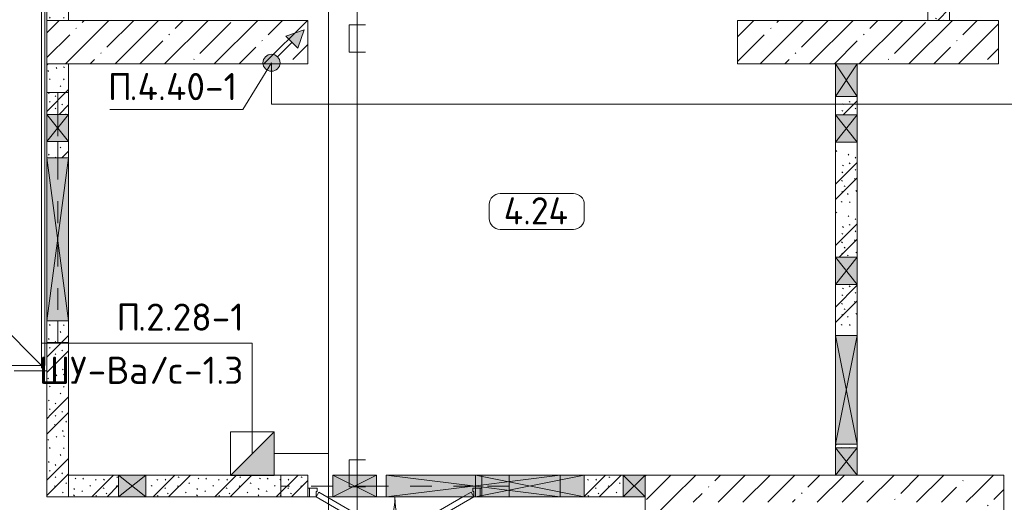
# Model space of a CAD drawing. Header units: millimetres. Extents: x -32229 to 169101, y -13689 to 125138.
# Tile 217 of 256: x 88955 to 98008, y 35615 to 40056. Entities that reach past the tile are written whole.
import ezdxf

# ---------------------------------------------------------------- set-up
doc = ezdxf.new("R2010")
doc.units = ezdxf.units.MM
doc.linetypes.add('3_ Штрих_ 1 х 1 мм', pattern=[400, 200, -200])
for name, color, linetype, lineweight in [('A-____-NOTE-TEXT', 5, 'Continuous', 18), ('A-AREA-____-IDEN', 7, 'Continuous', 9), ('A-DETL-____-THIN', 7, 'Continuous', 9), ('A-DOOR-____-MCUT', 7, 'Continuous', 9), ('A-DOOR-____-OTLN', 7, 'Continuous', 18), ('A-DOOR-FRAM-MCUT', 7, 'Continuous', 9), ('A-FLOR-____-OTLN', 7, 'Continuous', 18), ('A-GENM-____-OTLN', 7, 'Continuous', 18), ('A-GLAZ-____-MCUT', 7, 'Continuous', 9), ('A-GLAZ-____-OTLN', 7, 'Continuous', 18), ('A-WALL-____-MCUT', 7, 'Continuous', 40), ('A-WALL-____-PATT', 7, 'Continuous', 40), ('G-____-____-TEXT', 7, 'Continuous', 9), ('I-WALL-____-MCUT', 7, 'Continuous', 40), ('S-BEAM-____-OTLN', 7, 'Continuous', 18), ('S-COLS-____-MCUT', 7, 'Continuous', 40), ('S-COLS-____-OTLN', 7, 'Continuous', 18)]:
    doc.layers.add(name, color=color, linetype=linetype, lineweight=lineweight)
doc.layers.add('A-DETL-____-OTLN', color=7, linetype='Continuous', lineweight=9, true_color=0x00a600)
doc.styles.add('GOST Common_5', font='GOST_Common.ttf', dxfattribs={"height": 250})
doc.styles.add('ISOCPEUR', font='isocpeur.ttf', dxfattribs={"height": 250})
pattern_1 = [(45, (0, 0), (-228.0985, 228.0985), []), (45, (228.1, 0), (-228.0985, 228.0985), [403.225, -80.645, 6.706, -73.939])]
pattern_2 = [(135, (300.56, 377.28), (-565.6854, 6e-14), [10, -790]), (135, (349.8, 474.73), (-565.6854, 6e-14), [10, -790]), (135, (423.93, 473.06), (-565.6854, 6e-14), [10, -790]), (135, (229.92, 447.9), (-565.6854, 6e-14), [10, -790]), (135, (155.08, 447.9), (-565.6854, 6e-14), [10, -790]), (135, (114.9, 369.03), (-565.6854, 6e-14), [10, -790]), (135, (132.43, 285.8), (-565.6854, 6e-14), [10, -790]), (135, (214.66, 322), (-565.6854, 6e-14), [10, -790]), (135, (198.16, 261.88), (-565.6854, 6e-14), [10, -790]), (135, (45.2, 272.9), (-565.6854, 6e-14), [10, -790]), (135, (42.32, 336.16), (-565.6854, 6e-14), [10, -790]), (135, (92.26, 192.24), (-565.6854, 6e-14), [10, -790]), (135, (7.07, 149.2), (-565.6854, 6e-14), [10, -790]), (135, (80.6, 95.1), (-565.6854, 6e-14), [10, -790]), (135, (79.53, 36.94), (-565.6854, 6e-14), [10, -790]), (135, (153.87, 74.56), (-565.6854, 6e-14), [10, -790]), (135, (228.35, 124.8), (-565.6854, 6e-14), [10, -790]), (135, (279.75, 180.4), (-565.6854, 6e-14), [10, -790]), (135, (282.9, 31.63), (-565.6854, 6e-14), [10, -790]), (135, (377.38, 53.45), (-565.6854, 6e-14), [10, -790]), (135, (352.28, 102.7), (-565.6854, 6e-14), [10, -790]), (135, (354.05, 0), (-565.6854, 6e-14), [10, -790]), (135, (553.23, 16.45), (-565.6854, 6e-14), [10, -790]), (135, (542.38, 63.45), (-565.6854, 6e-14), [10, -790]), (135, (536.58, 239.3), (-565.6854, 6e-14), [10, -790]), (135, (475.85, 203.9), (-565.6854, 6e-14), [10, -790]), (135, (475.85, 316.54), (-565.6854, 6e-14), [10, -790]), (135, (520.8, 408.7), (-565.6854, 6e-14), [10, -790]), (135, (551.1, 470.8), (-565.6854, 6e-14), [10, -790]), (135, (235.25, 537.93), (-565.6854, 6e-14), [10, -790]), (135, (407.25, 547.65), (-565.6854, 6e-14), [10, -790]), (135, (94.5, 558.6), (-565.6854, 6e-14), [10, -790]), (135, (46.4, 532.3), (-565.6854, 6e-14), [10, -790]), (135, (85.56, 465.04), (-565.6854, 6e-14), [10, -790]), (135, (355.53, 181.14), (-565.6854, 6e-14), [10, -790]), (135, (362.23, 243.6), (-565.6854, 6e-14), [10, -790]), (135, (413.45, 344.1), (-565.6854, 6e-14), [10, -790]), (135, (286.3, 273.25), (-565.6854, 6e-14), [10, -790]), (135, (423.02, 263.72), (-565.6854, 6e-14), [10, -790]), (135, (162.94, 190.2), (-565.6854, 6e-14), [10, -790]), (135, (470.25, 120.93), (-565.6854, 6e-14), [10, -790]), (135, (484.48, 9.78), (-565.6854, 6e-14), [10, -790]), (45, (0, 212.13), (-565.6854, 0), []), (45, (212.13, 0), (-565.6854, 0), []), (45, (353.55, 0), (-565.6854, 0), []), (45, (0, 353.55), (-565.6854, 0), [])]

# ---------------------------------------------------------------- blocks, each defined once
blk = doc.blocks.new('АР_Дверь двупольная - 1600х2100h_725_725__техн_-4825154--01 ЭМ')
at = {"layer": 'A-DOOR-____-MCUT', "color": 253, "lineweight": 13, "true_color": 0xaaaaaa}
for p, q in [((-725, 100), (-97.1, 462.5)), ((-97.1, 462.5), (-72.1, 419.2)), ((97.1, 462.5), (72.1, 419.2)), ((725, 100), (97.1, 462.5)), ((-72.1, 419.2), (-625, 100)), ((72.1, 419.2), (700, 56.7)), ((-700, 56.7), (-725, 100)), ((-625, 100), (-700, 56.7)), ((700, 56.7), (725, 100))]:
    blk.add_line(p, q, dxfattribs=at)
at = {"layer": 'A-DOOR-____-OTLN', "color": 253, "lineweight": 5, "true_color": 0xaaaaaa}
for p, q in [((-269.4, 420.8), (-180.6, 472.1)), ((-122.8, 456.9), (-166.1, 431.9)), ((-133.6, 450.7), (-139.6, 461.1)), ((-118.8, 450), (-122.8, 456.9)), ((118.8, 450), (122.8, 456.9)), ((122.8, 456.9), (166.1, 431.9)), ((133.6, 450.7), (139.6, 461.1)), ((269.4, 420.8), (180.6, 472.1)), ((-256.9, 399.2), (-269.4, 420.8)), ((-256.9, 399.2), (-168.1, 450.4)), ((-206.9, 312.5), (-118.1, 363.8)), ((-166.1, 431.9), (-162.1, 425)), ((-155.3, 438.2), (-161.3, 448.6)), ((-133.1, 374.8), (-137.1, 381.7)), ((-89.8, 399.8), (-133.1, 374.8)), ((-122.3, 381), (-116.3, 370.6)), ((-100.6, 393.5), (-94.6, 383.1)), ((-93.8, 406.7), (-89.8, 399.8)), ((93.8, 406.7), (89.8, 399.8)), ((89.8, 399.8), (133.1, 374.8)), ((100.6, 393.5), (94.6, 383.1)), ((122.3, 381), (116.3, 370.6)), ((206.9, 312.5), (118.1, 363.8)), ((133.1, 374.8), (137.1, 381.7)), ((155.3, 438.2), (161.3, 448.6)), ((166.1, 431.9), (162.1, 425)), ((256.9, 399.2), (168.1, 450.4)), ((256.9, 399.2), (269.4, 420.8)), ((-206.9, 312.5), (-194.4, 290.9)), ((-194.4, 290.9), (-105.6, 342.2)), ((194.4, 290.9), (105.6, 342.2)), ((206.9, 312.5), (194.4, 290.9))]:
    blk.add_line(p, q, dxfattribs=at)
for centre, radius, start, end in [((-165.6, 446.1), 30, 30, 120), ((-725, 100), 725, 0, 30), ((725, 100), 725, 150, 180), ((165.6, 446.1), 30, 60, 150), ((-165.6, 446.1), 4.99, 30, 120), ((-120.6, 368.1), 4.99, 300, 30), ((-120.6, 368.1), 30, 300, 30), ((120.6, 368.1), 30, 150, 240), ((120.6, 368.1), 4.99, 150, 240), ((165.6, 446.1), 4.99, 60, 150)]:
    blk.add_arc(centre, radius, start, end, dxfattribs=at)
at = {"layer": 'A-DOOR-FRAM-MCUT', "color": 253, "lineweight": 13, "true_color": 0xaaaaaa}
for p, q in [((-785, 100), (-800, 100)), ((-785, 100), (-740, 100)), ((-785, 20), (-785, 100)), ((-740, 100), (-725, 100)), ((-725, 100), (-725, 50)), ((785, 100), (725, 100)), ((725, 100), (725, 50)), ((785, 20), (785, 100)), ((785, 100), (800, 100)), ((-785, 20), (-800, 20)), ((-740, 20), (-785, 20)), ((-715, 20), (-740, 20)), ((-725, 50), (-715, 50)), ((-715, 50), (-715, 20)), ((725, 50), (715, 50)), ((715, 50), (715, 20)), ((715, 20), (785, 20)), ((785, 20), (800, 20))]:
    blk.add_line(p, q, dxfattribs=at)
blk = doc.blocks.new('АР_Отверстие прямоугольное - ОВВ-5757680--01 ЭМ')
at = {"layer": 'A-GLAZ-____-OTLN', "lineweight": 13, "true_color": 0xf0f0f0}
blk.add_hatch(color=7, dxfattribs=at).paths.add_polyline_path([(875, 100), (-625, 100), (-625, -100), (875, -100)])
at = {"layer": 'A-GLAZ-____-MCUT', "color": 253, "lineweight": 13, "true_color": 0xaaaaaa}
for p, q in [((-625, 100), (-625, -100)), ((875, 100), (875, -100))]:
    blk.add_line(p, q, dxfattribs=at)
at = {"layer": 'A-GLAZ-____-OTLN', "color": 253, "lineweight": 5, "true_color": 0xaaaaaa}
for p, q in [((875, 100), (-625, -100)), ((-625, 100), (875, -100))]:
    blk.add_line(p, q, dxfattribs=at)
at = {"layer": 'A-GLAZ-____-OTLN', "color": 253, "lineweight": 13, "true_color": 0xaaaaaa}
for p, q in [((875, 100), (-625, 100)), ((-625, 100), (-625, -100)), ((875, -100), (875, 100)), ((-625, -100), (875, -100))]:
    blk.add_line(p, q, dxfattribs=at)
blk = doc.blocks.new('АР_Отверстие прямоугольное - ОВВ-4862797--01 ЭМ')
at = {"layer": 'A-GLAZ-____-OTLN', "lineweight": 13, "true_color": 0xf0f0f0}
blk.add_hatch(color=7, dxfattribs=at).paths.add_polyline_path([(925, -100), (925, 100), (-675, 100), (-675, -100), (905, -100)])
at = {"layer": 'A-GLAZ-____-MCUT', "color": 253, "lineweight": 13, "true_color": 0xaaaaaa}
for p, q in [((-675, 100), (-675, -100)), ((925, 100), (925, -100))]:
    blk.add_line(p, q, dxfattribs=at)
at = {"layer": 'A-GLAZ-____-OTLN', "color": 253, "lineweight": 5, "true_color": 0xaaaaaa}
for p, q in [((-675, 100), (145, -2.5)), ((925, 100), (145, 2.5)), ((145, 2.5), (-675, -100)), ((145, -2.5), (925, -100))]:
    blk.add_line(p, q, dxfattribs=at)
at = {"layer": 'A-GLAZ-____-OTLN', "color": 253, "lineweight": 13, "true_color": 0xaaaaaa}
for p, q in [((145, 100), (-675, 100)), ((-675, 100), (-675, -100)), ((925, 100), (145, 100)), ((925, -100), (925, 100)), ((-675, -100), (145, -100)), ((145, -100), (925, -100))]:
    blk.add_line(p, q, dxfattribs=at)
blk = doc.blocks.new('АР_Отверстие прямоугольное - ВК-4856016--01 ЭМ')
at = {"layer": 'A-GLAZ-____-OTLN', "lineweight": 13, "true_color": 0xf0f0f0}
blk.add_hatch(color=7, dxfattribs=at).paths.add_polyline_path([(250, 100), (0, 100), (0, -100), (250, -100)])
at = {"layer": 'A-GLAZ-____-MCUT', "color": 253, "lineweight": 13, "true_color": 0xaaaaaa}
for p, q in [((0, 100), (0, -100)), ((250, 100), (250, -100))]:
    blk.add_line(p, q, dxfattribs=at)
at = {"layer": 'A-GLAZ-____-OTLN', "color": 253, "lineweight": 5, "true_color": 0xaaaaaa}
for p, q in [((250, 100), (0, -100)), ((0, 100), (250, -100))]:
    blk.add_line(p, q, dxfattribs=at)
at = {"layer": 'A-GLAZ-____-OTLN', "color": 253, "lineweight": 13, "true_color": 0xaaaaaa}
for p, q in [((250, 100), (0, 100)), ((0, 100), (0, -100)), ((250, -100), (250, 100)), ((0, -100), (250, -100))]:
    blk.add_line(p, q, dxfattribs=at)
blk = doc.blocks.new('АР_Отверстие прямоугольное - ВК-3758019--01 ЭМ')
at = {"layer": 'A-GLAZ-____-OTLN', "lineweight": 13, "true_color": 0xf0f0f0}
blk.add_hatch(color=7, dxfattribs=at).paths.add_polyline_path([(-25, -100), (275, -100), (275, 100), (-25, 100)])
at = {"layer": 'A-GLAZ-____-MCUT', "color": 253, "lineweight": 13, "true_color": 0xaaaaaa}
for p, q in [((-25, 100), (-25, -100)), ((275, 100), (275, -100))]:
    blk.add_line(p, q, dxfattribs=at)
at = {"layer": 'A-GLAZ-____-OTLN', "color": 253, "lineweight": 5, "true_color": 0xaaaaaa}
for p, q in [((275, 100), (-25, -100)), ((-25, 100), (275, -100))]:
    blk.add_line(p, q, dxfattribs=at)
at = {"layer": 'A-GLAZ-____-OTLN', "color": 253, "lineweight": 13, "true_color": 0xaaaaaa}
for p, q in [((275, 100), (-25, 100)), ((-25, 100), (-25, -100)), ((275, -100), (275, 100)), ((-25, -100), (275, -100))]:
    blk.add_line(p, q, dxfattribs=at)
blk = doc.blocks.new('АР_Отверстие прямоугольное - ОВВ-5440459--01 ЭМ')
at = {"layer": 'A-GLAZ-____-OTLN', "lineweight": 13, "true_color": 0xf0f0f0}
blk.add_hatch(color=7, dxfattribs=at).paths.add_polyline_path([(250, 100), (0, 100), (0, -100), (250, -100)])
at = {"layer": 'A-GLAZ-____-MCUT', "color": 253, "lineweight": 13, "true_color": 0xaaaaaa}
for p, q in [((0, 100), (0, -100)), ((250, 100), (250, -100))]:
    blk.add_line(p, q, dxfattribs=at)
at = {"layer": 'A-GLAZ-____-OTLN', "color": 253, "lineweight": 5, "true_color": 0xaaaaaa}
for p, q in [((250, 100), (0, -100)), ((0, 100), (250, -100))]:
    blk.add_line(p, q, dxfattribs=at)
at = {"layer": 'A-GLAZ-____-OTLN', "color": 253, "lineweight": 13, "true_color": 0xaaaaaa}
for p, q in [((250, 100), (0, 100)), ((0, 100), (0, -100)), ((250, -100), (250, 100)), ((0, -100), (250, -100))]:
    blk.add_line(p, q, dxfattribs=at)
blk = doc.blocks.new('АР_Отверстие прямоугольное - ЭОМ-4878654--01 ЭМ')
at = {"layer": 'A-GLAZ-____-OTLN', "lineweight": 13, "true_color": 0xf0f0f0}
blk.add_hatch(color=7, dxfattribs=at).paths.add_polyline_path([(-375, 100), (-375, -100), (625, -100), (625, 100), (235.7, 100)])
at = {"layer": 'A-GLAZ-____-MCUT', "color": 253, "lineweight": 13, "true_color": 0xaaaaaa}
for p, q in [((-375, 100), (-375, -100)), ((625, 100), (625, -100))]:
    blk.add_line(p, q, dxfattribs=at)
at = {"layer": 'A-GLAZ-____-OTLN', "color": 253, "lineweight": 5, "true_color": 0xaaaaaa}
for p, q in [((625, 100), (-375, -100)), ((-375, 100), (625, -100))]:
    blk.add_line(p, q, dxfattribs=at)
at = {"layer": 'A-GLAZ-____-OTLN', "color": 253, "lineweight": 13, "true_color": 0xaaaaaa}
for p, q in [((625, 100), (-375, 100)), ((-375, 100), (-375, -100)), ((625, -100), (625, 100)), ((-375, -100), (625, -100))]:
    blk.add_line(p, q, dxfattribs=at)
blk = doc.blocks.new('АР_Отверстие прямоугольное - ОВВ-4233307--01 ЭМ')
at = {"layer": 'A-GLAZ-____-OTLN', "lineweight": 13, "true_color": 0xf0f0f0}
blk.add_hatch(color=7, dxfattribs=at).paths.add_polyline_path([(25, -100), (225, -100), (225, 100), (25, 100), (25, -55.3)])
at = {"layer": 'A-GLAZ-____-MCUT', "color": 253, "lineweight": 13, "true_color": 0xaaaaaa}
for p, q in [((25, 100), (25, -100)), ((225, 100), (225, -100))]:
    blk.add_line(p, q, dxfattribs=at)
at = {"layer": 'A-GLAZ-____-OTLN', "color": 253, "lineweight": 5, "true_color": 0xaaaaaa}
for p, q in [((225, 100), (25, -100)), ((25, 100), (225, -100))]:
    blk.add_line(p, q, dxfattribs=at)
at = {"layer": 'A-GLAZ-____-OTLN', "color": 253, "lineweight": 13, "true_color": 0xaaaaaa}
for p, q in [((225, 100), (25, 100)), ((25, 100), (25, -100)), ((225, -100), (225, 100)), ((25, -100), (225, -100))]:
    blk.add_line(p, q, dxfattribs=at)
blk = doc.blocks.new('АР_Отверстие прямоугольное - ЭОМ-4139141--01 ЭМ')
at = {"layer": 'A-GLAZ-____-OTLN', "lineweight": 13, "true_color": 0xf0f0f0}
blk.add_hatch(color=7, dxfattribs=at).paths.add_polyline_path([(405, -100), (625, -100), (625, 100), (405, 100), (405, -4)])
at = {"layer": 'A-GLAZ-____-MCUT', "color": 253, "lineweight": 13, "true_color": 0xaaaaaa}
for p, q in [((-375, 100), (-375, -100)), ((625, 100), (625, -100))]:
    blk.add_line(p, q, dxfattribs=at)
at = {"layer": 'A-GLAZ-____-OTLN', "color": 253, "lineweight": 5, "true_color": 0xaaaaaa}
for p, q in [((625, 100), (-375, -100)), ((-375, 100), (625, -100))]:
    blk.add_line(p, q, dxfattribs=at)
at = {"layer": 'A-GLAZ-____-OTLN', "color": 253, "lineweight": 13, "true_color": 0xaaaaaa}
for p, q in [((625, 100), (-375, 100)), ((-375, 100), (-375, -100)), ((625, -100), (625, 100)), ((-375, -100), (625, -100))]:
    blk.add_line(p, q, dxfattribs=at)
blk = doc.blocks.new('АР_Отверстие прямоугольное - ОВВ-5306553--01 ЭМ')
at = {"layer": 'A-GLAZ-____-OTLN', "lineweight": 13, "true_color": 0xf0f0f0}
blk.add_hatch(color=7, dxfattribs=at).paths.add_polyline_path([(0, -100), (250, -100), (250, 100), (0, 100), (0, -58.2)])
at = {"layer": 'A-GLAZ-____-MCUT', "color": 253, "lineweight": 13, "true_color": 0xaaaaaa}
for p, q in [((0, 100), (0, -100)), ((250, 100), (250, -100))]:
    blk.add_line(p, q, dxfattribs=at)
at = {"layer": 'A-GLAZ-____-OTLN', "color": 253, "lineweight": 5, "true_color": 0xaaaaaa}
for p, q in [((250, 100), (0, -100)), ((0, 100), (250, -100))]:
    blk.add_line(p, q, dxfattribs=at)
at = {"layer": 'A-GLAZ-____-OTLN', "color": 253, "lineweight": 13, "true_color": 0xaaaaaa}
for p, q in [((250, 100), (0, 100)), ((0, 100), (0, -100)), ((250, -100), (250, 100)), ((0, -100), (250, -100))]:
    blk.add_line(p, q, dxfattribs=at)
blk = doc.blocks.new('АР_Отверстие прямоугольное - ОВВ-7439162--01 ЭМ')
at = {"layer": 'A-GLAZ-____-OTLN', "lineweight": 13, "true_color": 0xf0f0f0}
blk.add_hatch(color=7, dxfattribs=at).paths.add_polyline_path([(0, -100), (250, -100), (250, 100), (0, 100)])
at = {"layer": 'A-GLAZ-____-MCUT', "color": 253, "lineweight": 13, "true_color": 0xaaaaaa}
for p, q in [((0, 100), (0, -100)), ((250, 100), (250, -100))]:
    blk.add_line(p, q, dxfattribs=at)
at = {"layer": 'A-GLAZ-____-OTLN', "color": 253, "lineweight": 5, "true_color": 0xaaaaaa}
for p, q in [((250, 100), (0, -100)), ((0, 100), (250, -100))]:
    blk.add_line(p, q, dxfattribs=at)
at = {"layer": 'A-GLAZ-____-OTLN', "color": 253, "lineweight": 13, "true_color": 0xaaaaaa}
for p, q in [((250, 100), (0, 100)), ((0, 100), (0, -100)), ((250, -100), (250, 100)), ((0, -100), (250, -100))]:
    blk.add_line(p, q, dxfattribs=at)
blk = doc.blocks.new('АР-Заполнение деф_ шва - Д_ш__Пристенный-4665773--01 ЭМ')
at = {"layer": 'A-GENM-____-OTLN', "color": 253, "lineweight": 13, "true_color": 0xaaaaaa}
blk.add_line((0, -25), (18500, -25), dxfattribs=at)
blk = doc.blocks.new('АР-Заполнение деф_ шва - Д_ш_-4665804--01 ЭМ')
at = {"layer": 'A-GENM-____-OTLN', "color": 253, "lineweight": 13, "true_color": 0xaaaaaa}
for p, q in [((0, 25), (275, 25)), ((0, -25), (275, -25))]:
    blk.add_line(p, q, dxfattribs=at)
blk = doc.blocks.new('АР_Перемычка - 200_Уx2_75x5__250-250-7318092--01 ЭМ')
at = {"layer": 'S-BEAM-____-OTLN', "color": 9, "linetype": '3_ Штрих_ 1 х 1 мм', "lineweight": 15, "true_color": 0xc4c4c4}
for p, q in [((-1050, 100), (-1050, -100)), ((1050, 100), (1050, -100)), ((-1050, 0), (-740, 0)), ((-740, 0), (80, 0)), ((80, 0), (170, 0)), ((170, 0), (570, 0)), ((570, 0), (1050, 0))]:
    blk.add_line(p, q, dxfattribs=at)
blk = doc.blocks.new('АР_Перемычка - 200_Уx2_75x5__600-200-7352393--01 ЭМ')
at = {"layer": 'S-BEAM-____-OTLN', "color": 9, "linetype": '3_ Штрих_ 1 х 1 мм', "lineweight": 15, "true_color": 0xc4c4c4}
for p, q in [((-1350, 100), (-1350, -100)), ((950, 100), (950, -100)), ((-1350, 0), (-1150, 0)), ((-1150, 0), (-900, 0)), ((-900, 0), (-750, 0)), ((-750, 0), (750, 0)), ((750, 0), (950, 0))]:
    blk.add_line(p, q, dxfattribs=at)
blk = doc.blocks.new('АР_Отверстие прямоугольное - ОВВ-4878652--01 ЭМ')
at = {"layer": 'A-GLAZ-____-OTLN', "lineweight": 13, "true_color": 0xf0f0f0}
blk.add_hatch(color=7, dxfattribs=at).paths.add_polyline_path([(0, -100), (250, -100), (250, 100), (0, 100)])
at = {"layer": 'A-GLAZ-____-MCUT', "color": 253, "lineweight": 13, "true_color": 0xaaaaaa}
for p, q in [((0, 100), (0, -100)), ((250, 100), (250, -100))]:
    blk.add_line(p, q, dxfattribs=at)
at = {"layer": 'A-GLAZ-____-OTLN', "color": 253, "lineweight": 5, "true_color": 0xaaaaaa}
for p, q in [((250, 100), (0, -100)), ((0, 100), (250, -100))]:
    blk.add_line(p, q, dxfattribs=at)
at = {"layer": 'A-GLAZ-____-OTLN', "color": 253, "lineweight": 13, "true_color": 0xaaaaaa}
for p, q in [((250, 100), (0, 100)), ((0, 100), (0, -100)), ((250, -100), (250, 100)), ((0, -100), (250, -100))]:
    blk.add_line(p, q, dxfattribs=at)
blk = doc.blocks.new('АР_Отверстие прямоугольное - ЭОМ-6341059--01 ЭМ')
at = {"layer": 'A-GLAZ-____-OTLN', "lineweight": 13, "true_color": 0xf0f0f0}
blk.add_hatch(color=7, dxfattribs=at).paths.add_polyline_path([(325, -100), (325, 100), (-75, 100), (-75, -100)])
at = {"layer": 'A-GLAZ-____-MCUT', "color": 253, "lineweight": 13, "true_color": 0xaaaaaa}
for p, q in [((-75, 100), (-75, -100)), ((325, 100), (325, -100))]:
    blk.add_line(p, q, dxfattribs=at)
at = {"layer": 'A-GLAZ-____-OTLN', "color": 253, "lineweight": 5, "true_color": 0xaaaaaa}
for p, q in [((325, 100), (-75, -100)), ((-75, 100), (325, -100))]:
    blk.add_line(p, q, dxfattribs=at)
at = {"layer": 'A-GLAZ-____-OTLN', "color": 253, "lineweight": 13, "true_color": 0xaaaaaa}
for p, q in [((325, 100), (-75, 100)), ((-75, 100), (-75, -100)), ((325, -100), (325, 100)), ((-75, -100), (325, -100))]:
    blk.add_line(p, q, dxfattribs=at)
blk = doc.blocks.new('Наметкина 10_РД_АР_П_отсоединено_rvt-1--01 ЭМ')
at = {"layer": 'A-WALL-____-PATT', "lineweight": 5, "true_color": 0xaaaaaa}
h = blk.add_hatch(dxfattribs=at)
h.set_pattern_fill('FP_6', color=253, style=0, pattern_type=2)
h.set_pattern_definition(pattern_2)
h.paths.add_polyline_path([(89205.3, 40050), (89405.3, 40050), (89405.3, 42850), (89205.3, 42850), (89205.3, 42685)])
h = blk.add_hatch(dxfattribs=at)
h.set_pattern_fill('FP_6', color=253, style=0, pattern_type=2)
h.set_pattern_definition(pattern_2)
h.paths.add_polyline_path([(97505.3, 40050), (97505.3, 41650), (97305.3, 41650), (97305.3, 40050)])
h = blk.add_hatch(dxfattribs=at)
h.set_pattern_fill('FP_6', color=253, style=0, pattern_type=2)
h.set_pattern_definition(pattern_2)
h.paths.add_polyline_path([(89205.3, 36425), (89405.3, 36425), (89405.3, 37285), (89205.3, 37285), (89205.3, 36425)])
h.paths.add_polyline_path([(89405.3, 38785), (89405.3, 38935), (89205.3, 38935), (89205.3, 38785)])
h.paths.add_polyline_path([(89405.3, 39185), (89405.3, 39650), (89205.3, 39650), (89205.3, 39185)])
h = blk.add_hatch(dxfattribs=at)
h.set_pattern_fill('FP_6', color=253, style=0, pattern_type=2)
h.set_pattern_definition(pattern_2)
h.paths.add_polyline_path([(96455.3, 36115), (96655.3, 36115), (96655.3, 36150), (96455.3, 36150)])
h.paths.add_polyline_path([(96655.3, 37150), (96655.3, 37620), (96455.3, 37620), (96455.3, 37150)])
h.paths.add_polyline_path([(96655.3, 37870), (96655.3, 38930), (96455.3, 38930), (96455.3, 37870)])
h.paths.add_polyline_path([(96455.3, 39180), (96655.3, 39180), (96655.3, 39350), (96455.3, 39350)])
h = blk.add_hatch(dxfattribs=at)
h.set_pattern_fill('FP_6', color=253, style=0, pattern_type=2)
h.set_pattern_definition(pattern_2)
h.paths.add_polyline_path([(89405.3, 35665), (89405.3, 36425), (89205.3, 36425), (89205.3, 35665)])
h = blk.add_hatch(dxfattribs=at)
h.set_pattern_fill('FP_6', color=253, style=0, pattern_type=2)
h.set_pattern_definition(pattern_2)
h.paths.add_polyline_path([(94505.3, 35665), (94505.3, 35865), (94145.3, 35865), (94145.3, 35665)])
h.paths.add_polyline_path([(89865.3, 35665), (89865.3, 35865), (89405.3, 35865), (89405.3, 35665), (89628, 35665)])
h.paths.add_polyline_path([(91605.3, 35665), (91605.3, 35865), (90115.3, 35865), (90115.3, 35665), (90117.7, 35665)])
h = blk.add_hatch(dxfattribs=at)
h.set_pattern_fill('FP_1', color=253, style=0, pattern_type=2)
h.set_pattern_definition(pattern_1)
h.paths.add_polyline_path([(94705.3, 25355), (94955.3, 25355), (94955.3, 27315), (94705.3, 27315), (94705.3, 25828.2)])
h.paths.add_polyline_path([(94955.3, 28365), (94955.3, 28745), (94705.3, 28745), (94705.3, 28365), (94895.3, 28365)])
h.paths.add_polyline_path([(94939.1, 29245), (94955.3, 29245), (94955.3, 29680), (94705.3, 29680), (94705.3, 29245)])
h.paths.add_polyline_path([(94705.3, 29930), (94955.3, 29930), (94955.3, 35865.1), (94705.3, 35865), (94705.3, 30150)])
h = blk.add_hatch(dxfattribs=at)
h.set_pattern_fill('FP_1', color=253, style=0, pattern_type=2)
h.set_pattern_definition(pattern_1)
h.paths.add_polyline_path([(95555.3, 35615), (97755.3, 35615), (97755.3, 35865), (94955.3, 35865), (94955.3, 35615)])
h = blk.add_hatch(dxfattribs=at)
h.set_pattern_fill('FP_1', color=253, style=0, pattern_type=2)
h.set_pattern_definition(pattern_1)
h.paths.add_polyline_path([(97755.3, 29315.1), (98005.3, 29315.1), (98005.3, 35865.1), (97755.3, 35865), (97755.3, 29515)])
at = {"layer": 'S-COLS-____-OTLN', "lineweight": 5, "true_color": 0xaaaaaa}
h = blk.add_hatch(dxfattribs=at)
h.set_pattern_fill('FP_1', color=253, style=0, pattern_type=2)
h.set_pattern_definition(pattern_1)
h.paths.add_polyline_path([(89723.9, 39650), (91605.3, 39650), (91605.3, 40050), (89205.3, 40050), (89205.3, 39650), (89405.3, 39650)])
h = blk.add_hatch(dxfattribs=at)
h.set_pattern_fill('FP_1', color=253, style=0, pattern_type=2)
h.set_pattern_definition(pattern_1)
h.paths.add_polyline_path([(97955.3, 39650), (97955.3, 40050), (95555.3, 40050), (95555.3, 39650), (97748.8, 39650)])
at = {"layer": 'A-FLOR-____-OTLN', "color": 253, "lineweight": 13, "true_color": 0xaaaaaa}
for p, q in [((89185.3, 36875), (89185.3, 75296.9)), ((89155.3, 70100), (89155.3, 36875)), ((89155.3, 36875), (86995.3, 39035)), ((89155.3, 36875), (84835.3, 36875)), ((89155.3, 36875), (89185.3, 36875)), ((89205.3, 36825), (88905.3, 36825)), ((91605.3, 35665), (91620.3, 35665)), ((91620.3, 35665), (91605.3, 35665)), ((91780.3, 35665), (91835.3, 35665)), ((91835.3, 35665), (91780.3, 35665)), ((91835.3, 35665), (92235.3, 35665)), ((92235.3, 35665), (91835.3, 35665)), ((92235.3, 35665), (92325.3, 35665)), ((92325.3, 35665), (92235.3, 35665)), ((92325.3, 35665), (93030.3, 35665)), ((93030.3, 35665), (92325.3, 35665)), ((93190.3, 35665), (93205.3, 35665)), ((93205.3, 35665), (93190.3, 35665))]:
    blk.add_line(p, q, dxfattribs=at)
at = {"layer": 'A-WALL-____-MCUT', "color": 253, "lineweight": 13, "true_color": 0xaaaaaa}
for p, q in [((94955.3, 35865.1), (94705.3, 35865.1)), ((94705.3, 35865), (94705.3, 35665)), ((96455.3, 35865), (94955.3, 35865)), ((96655.3, 35865), (96455.3, 35865)), ((97755.3, 35865), (96655.3, 35865)), ((98005.3, 35865.1), (97755.3, 35865.1)), ((98005.3, 29315.1), (98005.3, 35865.1)), ((94705.3, 35665), (94705.3, 29930))]:
    blk.add_line(p, q, dxfattribs=at)
at = {"layer": 'I-WALL-____-MCUT', "color": 253, "lineweight": 13, "true_color": 0xaaaaaa}
for p, q in [((89205.3, 42850), (89205.3, 40050)), ((89405.3, 40050), (89405.3, 42850)), ((97505.3, 40050), (97505.3, 41650)), ((97305.3, 41450), (97305.3, 40050)), ((89205.3, 40050), (89405.3, 40050)), ((97305.3, 40050), (97505.3, 40050)), ((89205.3, 39650), (89205.3, 39185)), ((89405.3, 39650), (89205.3, 39650)), ((89405.3, 39185), (89405.3, 39650)), ((96455.3, 39650), (96455.3, 39350)), ((96655.3, 39650), (96455.3, 39650)), ((96655.3, 39350), (96655.3, 39650)), ((96455.3, 39350), (96455.3, 39180)), ((96655.3, 39180), (96655.3, 39350)), ((89205.3, 39185), (89205.3, 38935)), ((89405.3, 38935), (89405.3, 39185)), ((96455.3, 39180), (96455.3, 38930)), ((96655.3, 38930), (96655.3, 39180)), ((89205.3, 38935), (89205.3, 38785)), ((89405.3, 38785), (89405.3, 38935)), ((96455.3, 38930), (96455.3, 37870)), ((96655.3, 37870), (96655.3, 38930)), ((89205.3, 38785), (89205.3, 37285)), ((89405.3, 37285), (89405.3, 38785)), ((96455.3, 37870), (96455.3, 37620)), ((96655.3, 37620), (96655.3, 37870)), ((96455.3, 37620), (96455.3, 37150)), ((96655.3, 37150), (96655.3, 37620)), ((89205.3, 37285), (89205.3, 36425)), ((89405.3, 36425), (89405.3, 37285)), ((96455.3, 37150), (96455.3, 36150)), ((96655.3, 36150), (96655.3, 37150)), ((89205.3, 36425), (89205.3, 35665)), ((89405.3, 35665), (89405.3, 36425)), ((96455.3, 36150), (96455.3, 36115)), ((96655.3, 36115), (96655.3, 36150)), ((96455.3, 36115), (96455.3, 35865)), ((96655.3, 35865), (96655.3, 36115)), ((89865.3, 35865), (89405.3, 35865)), ((89405.3, 35865), (89405.3, 35665)), ((90115.3, 35865), (89865.3, 35865)), ((91605.3, 35865), (90115.3, 35865)), ((91605.3, 35665), (91605.3, 35865)), ((93925.3, 35865), (93205.3, 35865)), ((93205.3, 35865), (93205.3, 35665)), ((94145.3, 35865), (93925.3, 35865)), ((94505.3, 35865), (94145.3, 35865)), ((94705.3, 35865), (94505.3, 35865)), ((94705.3, 35665), (94705.3, 35865)), ((96455.3, 35865), (96655.3, 35865)), ((89205.3, 35665), (89405.3, 35665)), ((89405.3, 35665), (89865.3, 35665)), ((89865.3, 35665), (90115.3, 35665)), ((90115.3, 35665), (91605.3, 35665)), ((93205.3, 35665), (93925.3, 35665)), ((93925.3, 35665), (94145.3, 35665)), ((94145.3, 35665), (94505.3, 35665)), ((94505.3, 35665), (94705.3, 35665))]:
    blk.add_line(p, q, dxfattribs=at)
at = {"layer": 'S-COLS-____-MCUT', "color": 253, "lineweight": 15, "true_color": 0xaaaaaa}
for p, q in [((91605.3, 40050), (89205.3, 40050)), ((89205.3, 40050), (89205.3, 39650)), ((91605.3, 39650), (91605.3, 40050)), ((97955.3, 40050), (95555.3, 40050)), ((95555.3, 40050), (95555.3, 39650)), ((97955.3, 39650), (97955.3, 40050)), ((89205.3, 39650), (91605.3, 39650)), ((95555.3, 39650), (96455.3, 39650)), ((96455.3, 39650), (96655.3, 39650)), ((96655.3, 39650), (97955.3, 39650))]:
    blk.add_line(p, q, dxfattribs=at)
at = {"layer": 'A-DOOR-____-OTLN', "color": 253, "lineweight": 13, "true_color": 0xaaaaaa, "rotation": 180}
blk.add_blockref('АР_Дверь двупольная - 1600х2100h_725_725__техн_-4825154--01 ЭМ', (92405.3, 35765), dxfattribs=at)
at = {"layer": 'A-GENM-____-OTLN', "color": 253, "lineweight": 13, "true_color": 0xaaaaaa, "rotation": 270}
blk.add_blockref('АР-Заполнение деф_ шва - Д_ш__Пристенный-4665773--01 ЭМ', (89180.3, 55350), dxfattribs=at)
at = {"layer": 'A-GENM-____-OTLN', "color": 253, "lineweight": 13, "true_color": 0xaaaaaa}
blk.add_blockref('АР-Заполнение деф_ шва - Д_ш_-4665804--01 ЭМ', (88905.3, 36850), dxfattribs=at)
at = {"layer": 'A-GLAZ-____-OTLN', "color": 253, "lineweight": 13, "true_color": 0xaaaaaa}
for name, p, rotation in [('АР_Отверстие прямоугольное - ВК-3758019--01 ЭМ', (96555.3, 39625), 270), ('АР_Отверстие прямоугольное - ОВВ-7439162--01 ЭМ', (89305.3, 38935), 90), ('АР_Отверстие прямоугольное - ОВВ-4878652--01 ЭМ', (96555.3, 38930), 90), ('АР_Отверстие прямоугольное - ОВВ-5757680--01 ЭМ', (89305.3, 38160), 270), ('АР_Отверстие прямоугольное - ВК-4856016--01 ЭМ', (96555.3, 37870), 270), ('АР_Отверстие прямоугольное - ЭОМ-4878654--01 ЭМ', (96555.3, 36525), 90), ('АР_Отверстие прямоугольное - ОВВ-5440459--01 ЭМ', (96555.3, 36115), 270)]:
    blk.add_blockref(name, p, dxfattribs=dict(at, rotation=rotation))
for name, p in [('АР_Отверстие прямоугольное - ОВВ-5306553--01 ЭМ', (89865.3, 35765)), ('АР_Отверстие прямоугольное - ЭОМ-6341059--01 ЭМ', (91910.3, 35765)), ('АР_Отверстие прямоугольное - ОВВ-4862797--01 ЭМ', (93000.3, 35765)), ('АР_Отверстие прямоугольное - ЭОМ-4139141--01 ЭМ', (93520.3, 35765)), ('АР_Отверстие прямоугольное - ОВВ-4233307--01 ЭМ', (94480.3, 35765))]:
    blk.add_blockref(name, p, dxfattribs=at)
at = {"layer": 'S-BEAM-____-OTLN', "color": 253, "lineweight": 13, "true_color": 0xaaaaaa}
for name, p, rotation in [('АР_Перемычка - 200_Уx2_75x5__600-200-7352393--01 ЭМ', (89305.3, 38035), 270), ('АР_Перемычка - 200_Уx2_75x5__250-250-7318092--01 ЭМ', (92405.3, 35765), 180)]:
    blk.add_blockref(name, p, dxfattribs=dict(at, rotation=rotation))
blk = doc.blocks.new('Марка помещения 2 - Марка помещения 2-1605974--01 ЭМ')
at = {"layer": 'A-AREA-____-IDEN', "color": 253, "true_color": 0xaaaaaa}
for p, q in [((-1.797, 0.841), (1.569, 0.841)), ((-2.297, -0.309), (-2.297, 0.341)), ((2.069, 0.341), (2.069, -0.309)), ((1.569, -0.809), (-1.797, -0.809))]:
    blk.add_line(p, q, dxfattribs=at)
for centre, start, end in [((-1.797, 0.341), 90, 180), ((1.569, 0.341), 0, 90), ((-1.797, -0.309), 180, 270), ((1.569, -0.309), 270, 360)]:
    blk.add_arc(centre, 0.5, start, end, dxfattribs=at)
blk = doc.blocks.new('УГО Выше ниже синее _ 2020 - УГО Выше ниже синее _ 2020-2080887--01 ЭМ')
at = {"layer": 'A-____-NOTE-TEXT', "lineweight": 9, "true_color": 0xff0000}
blk.add_hatch(color=1, dxfattribs=at).paths.add_polyline_path([(1.215, 0.668), (0.658, 1.225), (1.508, 1.517)])
h = blk.add_hatch(color=1, dxfattribs=at)
edge = h.paths.add_edge_path()
edge.add_arc((0, 0), 0.392, 0, 180)
edge.add_arc((0, 0), 0.392, 180, 360)
at = {"layer": 'A-____-NOTE-TEXT', "color": 1, "lineweight": 9, "true_color": 0xff0000}
for p, q in [((1.508, 1.517), (0.658, 1.225)), ((1.215, 0.668), (1.508, 1.517)), ((0.277, 0.277), (0.941, 0.941)), ((0.658, 1.225), (1.215, 0.668))]:
    blk.add_line(p, q, dxfattribs=at)
blk.add_circle((0, 0), 0.392, dxfattribs=at)
for start, end in [(360, 180), (180, 360)]:
    blk.add_arc((0, 0), 0.392, start, end, dxfattribs=at)
blk = doc.blocks.new('УГО_Шкаф - УГО_Шкаф-V122--01 ЭМ')
at = {"layer": 'A-____-NOTE-TEXT', "lineweight": 9, "true_color": 0x0000ff}
blk.add_hatch(color=5, dxfattribs=at).paths.add_polyline_path([(1, 2), (1, 0), (-1, 0)])
at = {"layer": 'A-____-NOTE-TEXT', "color": 5, "lineweight": 9, "true_color": 0x0000ff}
for p, q in [((-1, 0), (-1, 2)), ((-1, 2), (1, 2)), ((1, 2), (-1, 0)), ((1, 0), (1, 2)), ((1, 0), (1, 2)), ((1, 0), (-1, 0)), ((-1, 0), (1, 0))]:
    blk.add_line(p, q, dxfattribs=at)

msp = doc.modelspace()

# ---------------------------------------------------------------- linework, layer by layer
at = {"layer": 'A-DETL-____-OTLN', "color": 1, "true_color": 0xff0000}
for p, q in [((92059.5, 7194.8), (92059.5, 70994.8)), ((92134.5, 40007.5), (91984.5, 40007.5)), ((91984.5, 40007.5), (91984.5, 39757.5)), ((91984.5, 39757.5), (92134.5, 39757.5)), ((91270.7, 39659.7), (91270.7, 39278.7)), ((98512.6, 39278.7), (91270.7, 39278.7)), ((92134.5, 36007.5), (91984.5, 36007.5)), ((91984.5, 36007.5), (91984.5, 35757.5)), ((91984.5, 35757.5), (92134.5, 35757.5))]:
    msp.add_line(p, q, dxfattribs=at)
at = {"layer": 'A-DETL-____-OTLN', "color": 5, "true_color": 0x0000ff}
for p, q in [((91794.1, 30550.7), (91794.1, 40262.8)), ((91294.1, 36062.8), (91794.1, 36062.8))]:
    msp.add_line(p, q, dxfattribs=at)
at = {"layer": 'A-DETL-____-THIN'}
for p, q in [((91270.7, 39659.7), (91008.2, 39228.9)), ((91008.2, 39228.9), (89784.8, 39228.9)), ((89155.3, 37080), (91094.1, 37080)), ((91094.1, 36062.8), (91094.1, 37080))]:
    msp.add_line(p, q, dxfattribs=at)

# ---------------------------------------------------------------- block references
at = {"lineweight": 5}
msp.add_blockref('Наметкина 10_РД_АР_П_отсоединено_rvt-1--01 ЭМ', (0, 0), dxfattribs=at)
at = {"layer": 'A-____-NOTE-TEXT', "color": 1, "lineweight": 9, "true_color": 0xff0000, "xscale": 200, "yscale": 200, "zscale": 200}
msp.add_blockref('УГО Выше ниже синее _ 2020 - УГО Выше ниже синее _ 2020-2080887--01 ЭМ', (91270.7, 39659.7), dxfattribs=at)
at = {"layer": 'A-____-NOTE-TEXT', "color": 5, "lineweight": 9, "true_color": 0x0000ff, "xscale": 200, "yscale": 200, "zscale": 200}
msp.add_blockref('УГО_Шкаф - УГО_Шкаф-V122--01 ЭМ', (91094.1, 35862.8), dxfattribs=at)
at = {"layer": 'A-AREA-____-IDEN', "color": 253, "true_color": 0xaaaaaa, "xscale": 199.9999999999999, "yscale": 199.9999999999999, "zscale": 199.9999999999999}
msp.add_blockref('Марка помещения 2 - Марка помещения 2-1605974--01 ЭМ', (93732.5, 38288.4), dxfattribs=at)

# ---------------------------------------------------------------- texts
at = {"layer": 'A-AREA-____-IDEN', "color": 253, "true_color": 0xaaaaaa, "insert": (93406, 38422.1), "char_height": 250, "width": 801.687, "attachment_point": 1, "style": 'GOST Common_5'}
msp.add_mtext('4.24', dxfattribs=at)
at = {"layer": 'G-____-____-TEXT', "char_height": 250, "attachment_point": 1, "style": 'ISOCPEUR'}
for s, insert, width in [('\\fISOCPEUR|b0|i0|c204|p34|;П', (89766.7, 39565.5), 240.506), ('.4.40-1', (89965.1, 39565.5), 1234.599), ('\\fISOCPEUR|b0|i0|c204|p34|;П', (89845.2, 37444.4), 240.506), ('.2.28-1', (90043.6, 37444.4), 1170.464), ('ШУ', (89130.8, 36954.9), 545.147), ('Ва', (89752.6, 36954.9), 481.012), ('\\fISOCPEUR|b0|i0|c204|p34|;/', (90149.5, 36954.9), 208.439), ('-1.3', (90467, 36954.9), 657.384), ('\\fISOCPEUR|b0|i0|c204|p34|;с', (90321.4, 36954.9), 176.371), ('\\fISOCPEUR|b0|i0|c204|p34|;-', (89580.6, 36954.9), 208.439)]:
    msp.add_mtext(s, dxfattribs=dict(at, insert=insert, width=width))

doc.saveas('drawing.dxf')
